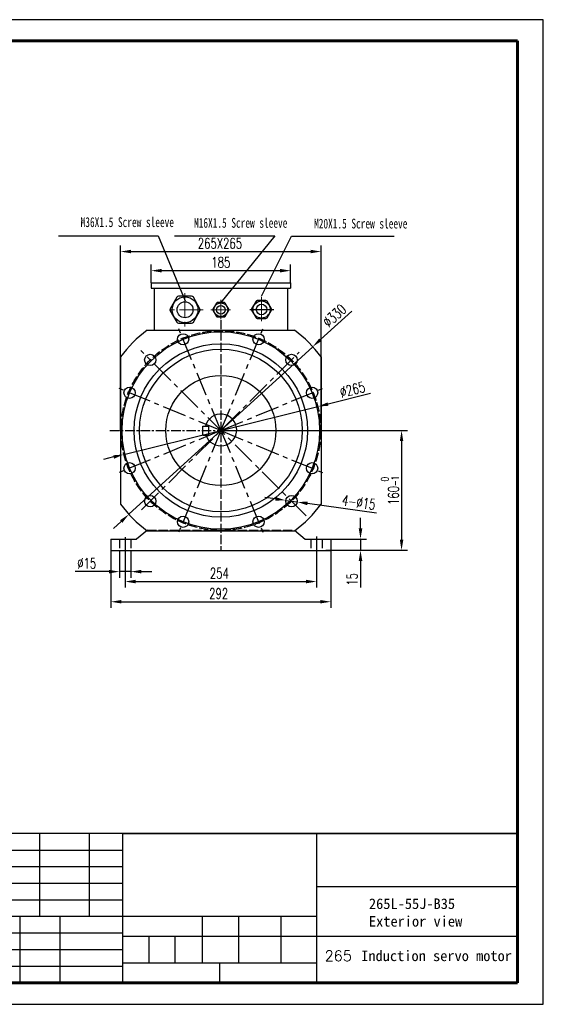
# Model space of a CAD drawing. Header units: inches. Extents: x -2985 to 8431, y -15940 to -4411.
# Tile 5 of 16: x -1847 to -1152, y -15940 to -14633. Entities that reach past the tile are written whole.
import ezdxf

# ---------------------------------------------------------------- set-up
doc = ezdxf.new("R2010")
doc.units = ezdxf.units.IN
doc.header["$MEASUREMENT"] = 0
for name, pattern in [('ACAD_ISO02W100', [15, 12, -3]), ('CENTER', [50.8, 31.75, -6.35, 6.35, -6.35]), ('CENTERX2', [20.32, 12.7, -2.54, 2.54, -2.54])]:
    doc.linetypes.add(name, pattern=pattern)
for name, color, linetype, lineweight in [('中心线', 7, 'CENTER', 13), ('图框2', 7, 'Continuous', 60), ('实线', 7, 'Continuous', 30), ('粗实线', 7, 'Continuous', 30)]:
    doc.layers.add(name, color=color, linetype=linetype, lineweight=lineweight)
for name, color, linetype in [('图框1', 18, 'Continuous'), ('尺寸线', 7, 'Continuous'), ('细实线', 7, 'Continuous')]:
    doc.layers.add(name, color=color, linetype=linetype)
doc.styles.add('SLDTEXTSTYLE0', font='txt')
doc.styles.add('SLDTEXTSTYLE3', font='txt')
doc.styles.add('SLDTEXTSTYLE7', font='txt', dxfattribs={"bigfont": 'bigfont'})
doc.styles.add('wldj', font='txt.shx', dxfattribs={"width": 0.7, "bigfont": 'INTECAD.SHX'})
doc.dimstyles.new('半径标注', dxfattribs={"dimscale": 4, "dimtxt": 3.5, "dimasz": 3.5, "dimexe": 2, "dimexo": 0, "dimgap": 1, "dimtad": 1, "dimdec": 3, "dimdsep": 46, "dimtxsty": 'wldj', "dimcen": 0.09, "dimclrd": 1, "dimclre": 1, "dimclrt": 3, "dimazin": 2, "dimtfac": 0.7, "dimtdec": 3, "dimtmove": 0, "dimatfit": 3, "dimfxl": 1, "dimtzin": 0, "dimarcsym": 0})

# ---------------------------------------------------------------- blocks, each defined once
blk = doc.blocks.new('*D42')
at = {"color": 1, "lineweight": -2}
for p, q in [((-1672.6, -14982.3), (-1672.6, -14958.2)), ((-1487.6, -14982.3), (-1487.6, -14958.2)), ((-1658.6, -14966.2), (-1501.6, -14966.2))]:
    blk.add_line(p, q, dxfattribs=at)
at = {"color": 1}
for points in [[(-1658.6, -14963.9), (-1658.6, -14968.6), (-1672.6, -14966.2)], [(-1501.6, -14963.9), (-1501.6, -14968.6), (-1487.6, -14966.2)]]:
    blk.add_solid(points, dxfattribs=at)
at = {"layer": 'Defpoints', "color": 0}
for p in [(-1487.6, -14966.2), (-1672.6, -14982.3), (-1487.6, -14982.3)]:
    blk.add_point(p, dxfattribs=at)
at = {"color": 3, "insert": (-1580.1, -14955.2), "char_height": 14, "attachment_point": 5, "style": 'wldj'}
blk.add_mtext('185', dxfattribs=at)
blk = doc.blocks.new('*D40')
at = {"color": 1, "lineweight": -2}
for p, q in [((-1713.1, -15178.3), (-1713.1, -14932.9)), ((-1699.1, -14940.9), (-1461.1, -14940.9)), ((-1447.1, -15178.3), (-1447.1, -14932.9))]:
    blk.add_line(p, q, dxfattribs=at)
at = {"color": 1}
for points in [[(-1699.1, -14938.5), (-1699.1, -14943.2), (-1713.1, -14940.9)], [(-1461.1, -14938.5), (-1461.1, -14943.2), (-1447.1, -14940.9)]]:
    blk.add_solid(points, dxfattribs=at)
at = {"layer": 'Defpoints', "color": 0}
for p in [(-1447.1, -14940.9), (-1713.1, -15178.3), (-1447.1, -15178.3)]:
    blk.add_point(p, dxfattribs=at)
at = {"color": 3, "insert": (-1581.3, -14929.9), "char_height": 14, "attachment_point": 5, "style": 'wldj'}
blk.add_mtext('265X265', dxfattribs=at)
blk = doc.blocks.new('*D43')
at = {"color": 1, "lineweight": -2}
for p, q in [((-1507.7, -15269), (-1521.5, -15267)), ((-1493.8, -15271), (-1478.9, -15273.1)), ((-1373.6, -15288.2), (-1465.1, -15275.1))]:
    blk.add_line(p, q, dxfattribs=at)
at = {"color": 1}
for points in [[(-1507.3, -15266.7), (-1508, -15271.3), (-1493.8, -15271)], [(-1464.8, -15272.8), (-1465.4, -15277.4), (-1478.9, -15273.1)]]:
    blk.add_solid(points, dxfattribs=at)
at = {"layer": 'Defpoints', "color": 0}
for p in [(-1493.8, -15271), (-1478.9, -15273.1)]:
    blk.add_point(p, dxfattribs=at)
at = {"color": 3, "insert": (-1397, -15273.7), "char_height": 14, "attachment_point": 5, "rotation": 351.8491, "style": 'wldj'}
blk.add_mtext('4-%%C15', dxfattribs=at)
blk = doc.blocks.new('*D44')
at = {"color": 1, "lineweight": -2}
for p, q in [((-1726.1, -15329.8), (-1726.1, -15413.5)), ((-1434.1, -15329.8), (-1434.1, -15413.5)), ((-1712.1, -15405.5), (-1448.1, -15405.5))]:
    blk.add_line(p, q, dxfattribs=at)
at = {"color": 1}
for points in [[(-1712.1, -15403.2), (-1712.1, -15407.8), (-1726.1, -15405.5)], [(-1448.1, -15403.2), (-1448.1, -15407.8), (-1434.1, -15405.5)]]:
    blk.add_solid(points, dxfattribs=at)
at = {"layer": 'Defpoints', "color": 0}
for p in [(-1726.1, -15329.8), (-1434.1, -15329.8), (-1434.1, -15405.5)]:
    blk.add_point(p, dxfattribs=at)
at = {"color": 3, "insert": (-1583, -15394.5), "char_height": 14, "attachment_point": 5, "style": 'wldj'}
blk.add_mtext('292', dxfattribs=at)
blk = doc.blocks.new('*D45')
at = {"color": 1, "lineweight": -2}
for p, q in [((-1707.1, -15337.3), (-1707.1, -15386.7)), ((-1453.1, -15337.3), (-1453.1, -15386.7)), ((-1693.1, -15378.7), (-1467.1, -15378.7))]:
    blk.add_line(p, q, dxfattribs=at)
at = {"color": 1}
for points in [[(-1693.1, -15376.4), (-1693.1, -15381.1), (-1707.1, -15378.7)], [(-1467.1, -15376.4), (-1467.1, -15381.1), (-1453.1, -15378.7)]]:
    blk.add_solid(points, dxfattribs=at)
at = {"layer": 'Defpoints', "color": 0}
for p in [(-1707.1, -15337.3), (-1453.1, -15337.3), (-1453.1, -15378.7)]:
    blk.add_point(p, dxfattribs=at)
at = {"color": 3, "insert": (-1582, -15367.7), "char_height": 14, "attachment_point": 5, "style": 'wldj'}
blk.add_mtext('254', dxfattribs=at)
blk = doc.blocks.new('*D46')
at = {"color": 1, "lineweight": -2}
for p, q in [((-1714.6, -15337.3), (-1714.6, -15373.6)), ((-1699.6, -15337.3), (-1699.6, -15373.6)), ((-1728.6, -15365.6), (-1773.4, -15365.6)), ((-1699.6, -15365.6), (-1714.6, -15365.6)), ((-1685.6, -15365.6), (-1671.6, -15365.6))]:
    blk.add_line(p, q, dxfattribs=at)
at = {"color": 1}
for points in [[(-1728.6, -15363.2), (-1728.6, -15367.9), (-1714.6, -15365.6)], [(-1685.6, -15363.2), (-1685.6, -15367.9), (-1699.6, -15365.6)]]:
    blk.add_solid(points, dxfattribs=at)
at = {"layer": 'Defpoints', "color": 0}
for p in [(-1714.6, -15337.3), (-1699.6, -15337.3), (-1714.6, -15365.6)]:
    blk.add_point(p, dxfattribs=at)
at = {"color": 3, "insert": (-1758, -15354.6), "char_height": 14, "attachment_point": 5, "style": 'wldj'}
blk.add_mtext('%%C15', dxfattribs=at)
blk = doc.blocks.new('*D41')
at = {"color": 1, "lineweight": -2}
for p, q in [((-1580.1, -15178.3), (-1332.3, -15178.3)), ((-1340.3, -15192.3), (-1340.3, -15323.3)), ((-1437.6, -15337.3), (-1332.3, -15337.3))]:
    blk.add_line(p, q, dxfattribs=at)
at = {"color": 1}
for points in [[(-1342.6, -15192.3), (-1338, -15192.3), (-1340.3, -15178.3)], [(-1342.6, -15323.3), (-1338, -15323.3), (-1340.3, -15337.3)]]:
    blk.add_solid(points, dxfattribs=at)
at = {"layer": 'Defpoints', "color": 0}
for p in [(-1580.1, -15178.3), (-1437.6, -15337.3), (-1340.3, -15337.3)]:
    blk.add_point(p, dxfattribs=at)
at = {"color": 3, "insert": (-1355.7, -15257.8), "char_height": 14, "attachment_point": 5, "rotation": 90, "style": 'wldj'}
blk.add_mtext('160{\\H0.7x;\\S 0^ -1;}', dxfattribs=at)
blk = doc.blocks.new('*D47')
at = {"color": 1, "lineweight": -2}
for p, q in [((-1381.6, -15129.4), (-1437.8, -15143.3)), ((-1708.7, -15210.1), (-1451.4, -15146.6)), ((-1722.3, -15213.4), (-1735.9, -15216.8))]:
    blk.add_line(p, q, dxfattribs=at)
at = {"color": 1}
for points in [[(-1438.4, -15141), (-1437.3, -15145.5), (-1451.4, -15146.6)], [(-1722.9, -15211.2), (-1721.7, -15215.7), (-1708.7, -15210.1)]]:
    blk.add_solid(points, dxfattribs=at)
at = {"layer": 'Defpoints', "color": 0}
for p in [(-1451.4, -15146.6), (-1708.7, -15210.1)]:
    blk.add_point(p, dxfattribs=at)
at = {"color": 3, "insert": (-1405.5, -15124), "char_height": 14, "attachment_point": 5, "rotation": 13.8524, "style": 'wldj'}
blk.add_mtext('∅265', dxfattribs=at)
blk = doc.blocks.new('*D48')
at = {"color": 1, "lineweight": -2}
for p, q in [((-1406.2, -15019.8), (-1447.8, -15057.7)), ((-1702, -15289.5), (-1458.2, -15067.1)), ((-1712.3, -15299), (-1722.6, -15308.4))]:
    blk.add_line(p, q, dxfattribs=at)
at = {"color": 1}
for points in [[(-1449.4, -15056), (-1446.2, -15059.4), (-1458.2, -15067.1)], [(-1713.9, -15297.3), (-1710.7, -15300.7), (-1702, -15289.5)]]:
    blk.add_solid(points, dxfattribs=at)
at = {"layer": 'Defpoints', "color": 0}
for p in [(-1458.2, -15067.1), (-1702, -15289.5)]:
    blk.add_point(p, dxfattribs=at)
at = {"color": 3, "insert": (-1429.3, -15025.9), "char_height": 14, "attachment_point": 5, "rotation": 42.3712, "style": 'wldj'}
blk.add_mtext('∅330', dxfattribs=at)
blk = doc.blocks.new('*D49')
at = {"color": 1, "lineweight": -2}
for p, q in [((-1394.8, -15308.3), (-1394.8, -15294.3)), ((-1440.9, -15322.3), (-1386.8, -15322.3)), ((-1394.8, -15322.3), (-1394.8, -15337.3)), ((-1440.9, -15337.3), (-1386.8, -15337.3)), ((-1394.8, -15351.3), (-1394.8, -15386.4))]:
    blk.add_line(p, q, dxfattribs=at)
at = {"color": 1}
for points in [[(-1397.1, -15308.3), (-1392.4, -15308.3), (-1394.8, -15322.3)], [(-1397.1, -15351.3), (-1392.4, -15351.3), (-1394.8, -15337.3)]]:
    blk.add_solid(points, dxfattribs=at)
at = {"layer": 'Defpoints', "color": 0}
for p in [(-1440.9, -15322.3), (-1440.9, -15337.3), (-1394.8, -15337.3)]:
    blk.add_point(p, dxfattribs=at)
at = {"color": 3, "insert": (-1405.8, -15375.9), "char_height": 14, "attachment_point": 5, "rotation": 90, "style": 'wldj'}
blk.add_mtext('15', dxfattribs=at)

msp = doc.modelspace()

# ---------------------------------------------------------------- linework, layer by layer
for p, q in [((-1672.5621, -14982.3484), (-1672.5621, -14989.3484)), ((-1672.5621, -14982.3484), (-1672.5621, -14989.3484)), ((-1672.5621, -14982.3484), (-1487.5621, -14982.3484)), ((-1487.5621, -14982.3484), (-1487.5621, -14989.3484)), ((-1487.5621, -14982.3484), (-1487.5621, -14989.3484)), ((-1672.5621, -14989.3484), (-1487.5621, -14989.3484)), ((-1668.5621, -14989.3484), (-1668.5621, -15045.3484)), ((-1491.5621, -14989.3484), (-1491.5621, -15045.3484)), ((-1677.7145, -15045.3484), (-1482.4096, -15045.3484)), ((-1713.0621, -15080.696), (-1713.0621, -15276.0009)), ((-1447.0621, -15080.696), (-1447.0621, -15276.0009)), ((-1604.0746, -15172.3484), (-1596.0746, -15172.3484)), ((-1604.0746, -15184.3484), (-1604.0746, -15172.3484)), ((-1596.0746, -15184.3484), (-1596.0746, -15172.3484)), ((-1604.0746, -15184.3484), (-1596.0746, -15184.3484)), ((-1677.5621, -15310.3484), (-1692.0621, -15322.3484)), ((-1677.7145, -15311.3484), (-1482.4096, -15311.3484)), ((-1482.5621, -15310.3484), (-1468.0621, -15322.3484)), ((-1726.0621, -15322.3484), (-1726.0621, -15337.3484)), ((-1726.0621, -15322.3484), (-1692.0621, -15322.3484)), ((-1707.0621, -15319.9506), (-1707.0621, -15339.9183)), ((-1468.0621, -15322.3484), (-1434.0621, -15322.3484)), ((-1453.0621, -15318.906), (-1453.0621, -15341.0191)), ((-1434.0621, -15322.3484), (-1434.0621, -15337.3484)), ((-1726.0621, -15337.3484), (-1434.0621, -15337.3484))]:
    msp.add_line(p, q)
at = {"color": 1, "linetype": 'ACAD_ISO02W100'}
for p, q in [((-1580.0621, -15031.946), (-1580.0621, -15338.3484)), ((-1714.5621, -15322.3484), (-1714.5621, -15337.3484)), ((-1699.5621, -15322.3484), (-1699.5621, -15337.3484)), ((-1460.5621, -15322.3484), (-1460.5621, -15337.3484)), ((-1445.5621, -15322.3484), (-1445.5621, -15337.3484))]:
    msp.add_line(p, q, dxfattribs=at)
at = {"color": 1, "linetype": 'CENTER'}
for p, q in [((-1580.0621, -15178.3484), (-1638.0563, -15038.338)), ((-1580.0621, -15178.3484), (-1522.0679, -15038.338)), ((-1466.925, -15291.4855), (-1686.2857, -15072.1248)), ((-1685.1976, -15283.484), (-1476.1492, -15074.4356)), ((-1580.0621, -15178.3484), (-1720.0724, -15120.3542)), ((-1580.0621, -15178.3484), (-1440.0517, -15120.3542)), ((-1580.0621, -15178.3484), (-1720.0724, -15236.3426)), ((-1580.0621, -15178.3484), (-1638.0563, -15318.3588)), ((-1580.0621, -15178.3484), (-1522.0679, -15318.3588)), ((-1580.0621, -15178.3484), (-1440.0517, -15236.3426))]:
    msp.add_line(p, q, dxfattribs=at)
at = {"color": 1, "linetype": 'CENTERX2'}
msp.add_line((-1727.3512, -15178.3484), (-1433.6481, -15178.3484), dxfattribs=at)
at = {"color": 2, "linetype": 'ACAD_ISO02W100'}
msp.add_line((-1677.5621, -15310.3484), (-1482.5621, -15310.3484), dxfattribs=at)
msp.add_lwpolyline([(-2984.6392, -15939.6569), (-1152.2523, -15939.6569), (-1152.2523, -14633.224), (-2984.6392, -14633.224)], close=True)
at = {"color": 1, "linetype": 'ACAD_ISO02W100'}
msp.add_circle((-1580.0621, -15178.3484), 132.5, dxfattribs=at)
for centre, radius in [((-1580.0621, -15178.3484), 131), ((-1630.1936, -15057.3202), 7.5), ((-1529.9305, -15057.3202), 7.5), ((-1580.0621, -15178.3484), 115), ((-1580.0621, -15178.3484), 108), ((-1673.7537, -15084.6568), 7.5), ((-1486.3704, -15084.6568), 7.5), ((-1580.0621, -15178.3484), 73), ((-1701.0903, -15128.2169), 7.5), ((-1459.0338, -15128.2169), 7.5), ((-1701.0903, -15228.4799), 7.5), ((-1459.0338, -15228.4799), 7.5), ((-1673.7537, -15272.0401), 7.5), ((-1486.3704, -15272.0401), 7.5), ((-1630.1936, -15299.3766), 7.5), ((-1529.9305, -15299.3766), 7.5)]:
    msp.add_circle(centre, radius)
for centre, radius, start, end in [((-1580.0621, -15178.3484), 165, 126.2871916, 143.7128084), ((-1580.0621, -15178.3484), 165, 36.2871916, 53.7128084), ((-1580.0621, -15177.6218), 21, 198.6819288, 165.4565366), ((-1580.0621, -15178.3484), 165, 216.2871916, 233.7128084), ((-1580.0621, -15178.3484), 165, 306.2871916, 323.7128084)]:
    msp.add_arc(centre, radius, start, end)
at = {"layer": '中心线', "color": 0}
for p, q in [((-1627.9339, -14995.9911), (-1627.9339, -15040.1954)), ((-1580.0621, -15004.981), (-1580.0621, -15030.2149)), ((-1580.0621, -15005.1625), (-1580.0621, -15030.3964)), ((-1526.0462, -15001.4265), (-1526.0462, -15032.9689)), ((-1526.0462, -15001.6079), (-1526.0462, -15033.1503)), ((-1603.3434, -15018.0933), (-1652.5244, -15018.0933)), ((-1603.3434, -15018.2747), (-1652.5244, -15018.2747)), ((-1567.131, -15018.0933), (-1593.3608, -15018.0933)), ((-1567.131, -15018.2747), (-1593.3608, -15018.2747)), ((-1509.8823, -15017.8168), (-1542.6697, -15017.8168)), ((-1509.8823, -15017.9982), (-1542.6697, -15017.9982))]:
    msp.add_line(p, q, dxfattribs=at)
at = {"layer": '图框1'}
msp.add_line((-1581.9133, -15884.5591), (-1581.9133, -15910.9591), dxfattribs=at)
at = {"layer": '图框2'}
for p, q in [((-2865.5253, -14661.3591), (-1186.5453, -14661.3591)), ((-1186.5453, -14661.3591), (-1186.5453, -15910.9591)), ((-1186.5453, -15910.9591), (-2984.6392, -15910.9591))]:
    msp.add_line(p, q, dxfattribs=at)
at = {"layer": '实线', "color": 0}
for p, q in [((-1638.6397, -15001.5933), (-1647.4039, -15016.7733)), ((-1618.825, -15000.2733), (-1636.3534, -15000.2733)), ((-1607.7745, -15016.7733), (-1616.5387, -15001.5933)), ((-1585.9556, -15009.2933), (-1590.6299, -15017.3893)), ((-1575.3878, -15008.5893), (-1584.7363, -15008.5893)), ((-1569.4942, -15017.3893), (-1574.1685, -15009.2933)), ((-1533.4132, -15006.8168), (-1539.256, -15016.9368)), ((-1520.2034, -15005.9368), (-1531.889, -15005.9368)), ((-1512.8364, -15016.9368), (-1518.6792, -15006.8168)), ((-1647.4039, -15019.4133), (-1638.6397, -15034.5933)), ((-1616.5387, -15034.5933), (-1607.7745, -15019.4133)), ((-1590.6299, -15018.7973), (-1585.9556, -15026.8933)), ((-1574.1685, -15026.8933), (-1569.4942, -15018.7973)), ((-1539.256, -15018.6968), (-1533.4132, -15028.8168)), ((-1518.6792, -15028.8168), (-1512.8364, -15018.6968)), ((-1636.3534, -15035.9133), (-1618.825, -15035.9133)), ((-1584.7363, -15027.5973), (-1575.3878, -15027.5973)), ((-1531.889, -15029.6968), (-1520.2034, -15029.6968))]:
    msp.add_line(p, q, dxfattribs=at)
for centre, radius in [((-1627.5892, -15018.0933), 17.16), ((-1627.5892, -15018.0933), 10.56), ((-1580.0621, -15018.0933), 9.152), ((-1526.0462, -15017.8168), 11.44), ((-1526.0462, -15017.8168), 7.04), ((-1580.0621, -15018.0933), 5.632)]:
    msp.add_circle(centre, radius, dxfattribs=at)
for centre, radius, start, end in [((-1636.3534, -15002.9133), 2.64, 90, 150), ((-1618.825, -15002.9133), 2.64, 30, 90), ((-1584.7363, -15009.9973), 1.408, 90, 150), ((-1575.3878, -15009.9973), 1.408, 30, 90), ((-1531.889, -15007.6968), 1.76, 90, 150), ((-1520.2034, -15007.6968), 1.76, 30, 90), ((-1645.1175, -15018.0933), 2.64, 150, 210), ((-1610.0608, -15018.0933), 2.64, 330, 30), ((-1589.4105, -15018.0933), 1.408, 150, 210), ((-1570.7136, -15018.0933), 1.408, 330, 30), ((-1537.7318, -15017.8168), 1.76, 150, 210), ((-1514.3606, -15017.8168), 1.76, 330, 30), ((-1636.3534, -15033.2733), 2.64, 210, 270), ((-1618.825, -15033.2733), 2.64, 270, 330), ((-1584.7363, -15026.1893), 1.408, 210, 270), ((-1575.3878, -15026.1893), 1.408, 270, 330), ((-1531.889, -15027.9368), 1.76, 210, 270), ((-1520.2034, -15027.9368), 1.76, 270, 330)]:
    msp.add_arc(centre, radius, start, end, dxfattribs=at)
at = {"layer": '尺寸线', "color": 0}
for p, q in [((-1795.3824, -14919.7958), (-1663.1351, -14919.7958)), ((-1663.1351, -14919.7958), (-1627.5892, -15006.2133)), ((-1641.7717, -14919.7958), (-1508.356, -14919.7958)), ((-1508.356, -14919.7958), (-1580.0621, -15008.5893)), ((-1486.3248, -14920.4907), (-1350.1847, -14920.4907))]:
    msp.add_line(p, q, dxfattribs=at)
at = {"layer": '尺寸线'}
msp.add_line((-1526.0462, -14999.9968), (-1486.3248, -14920.4907), dxfattribs=at)
at = {"layer": '粗实线'}
for p, q in [((-1186.5453, -15712.9591), (-1978.5453, -15712.9591)), ((-1710.6133, -15712.9591), (-1710.6133, -15910.9591)), ((-1453.2133, -15712.9591), (-1453.2133, -15910.9591)), ((-1453.2133, -15783.3591), (-1186.5453, -15783.3591)), ((-1453.2133, -15822.9591), (-1978.5453, -15822.9591)), ((-1710.6133, -15849.3591), (-1453.2133, -15849.3591)), ((-1453.2133, -15849.3591), (-1186.5453, -15849.3591)), ((-1710.6133, -15884.5591), (-1453.2133, -15884.5591))]:
    msp.add_line(p, q, dxfattribs=at)
at = {"layer": '细实线'}
for p, q in [((-1820.5693, -15712.9591), (-1820.5693, -15822.9591)), ((-1754.5693, -15712.9591), (-1754.5693, -15822.9591)), ((-1978.5453, -15734.9591), (-1710.6133, -15734.9591)), ((-1978.5453, -15756.9591), (-1710.6133, -15756.9591)), ((-1978.5453, -15778.9591), (-1710.6133, -15778.9591)), ((-1978.5453, -15800.9591), (-1710.6133, -15800.9591)), ((-1846.5453, -15822.9591), (-1846.5453, -15910.9591)), ((-1793.7453, -15822.9591), (-1793.7453, -15910.9591)), ((-1605.0133, -15822.9591), (-1605.0133, -15884.5591)), ((-1556.4985, -15822.9591), (-1556.4985, -15884.5591)), ((-1500.5133, -15822.9591), (-1500.5133, -15884.5591)), ((-1978.5453, -15844.9591), (-1710.6133, -15844.9591)), ((-1675.3945, -15849.3591), (-1675.3945, -15884.5591)), ((-1641.2998, -15849.3591), (-1641.2998, -15884.5591)), ((-1978.5453, -15866.9591), (-1710.6133, -15866.9591)), ((-1978.5453, -15888.9591), (-1710.6133, -15888.9591))]:
    msp.add_line(p, q, dxfattribs=at)
at = {"layer": '细实线', "color": 0}
msp.add_line((-1709.0969, -15712.9591), (-1186.5453, -15712.9591), dxfattribs=at)

# ---------------------------------------------------------------- texts
at = {"color": 7, "linetype": 'Continuous', "lineweight": 0, "insert": (-1383.6144, -15799.1913), "char_height": 14, "attachment_point": 1, "style": 'SLDTEXTSTYLE3'}
msp.add_mtext('{\\fSimSun|b0|i0|c134|p2;265L-55J-B35 \\P\\fSimSun|b0|i0|c0|p2;\\C256;Exterior view}', dxfattribs=at)
at = {"layer": '尺寸线', "color": 0, "char_height": 13, "width": 139.536865, "attachment_point": 1, "style": 'SLDTEXTSTYLE0'}
for s, insert in [('{\\fKaiTi_GB2312|b0|i0|c134|p2;\\W0.7;\\C3;M36X1.5 Screw sleeve}', (-1766.0751, -14895.3476)), ('{\\fKaiTi_GB2312|b0|i0|c134|p49;\\W0.7;\\C3;M16X1.5 Screw sleeve}', (-1615.6457, -14896.295)), ('{\\fKaiTi_GB2312|b0|i0|c134|p49;\\W0.7;\\C3;M20X1.5 Screw sleeve}', (-1456.3848, -14897.2453))]:
    msp.add_mtext(s, dxfattribs=dict(at, insert=insert))
at = {"layer": '细实线', "insert": (-1442.3033, -15868.3366), "char_height": 14, "attachment_point": 1, "style": 'SLDTEXTSTYLE7'}
msp.add_mtext('265 {\\fSimSun|b0|i0|c0|p2;Induction servo motor}', dxfattribs=at)

# ---------------------------------------------------------------- dimensions: what is measured, and where the dimension line sits
dim = msp.add_linear_dim(base=(-1447.0621, -14940.8752), p1=(-1713.0621, -15178.3484), p2=(-1447.0621, -15178.3484), text='265X265', dimstyle='半径标注')
dim.commit()
dim.dimension.update_dxf_attribs({"geometry": '*D40', "text_midpoint": (-1581.3025, -14940.8752), "dimtype": 160})
for base, p1, p2, text, picture, middle in [((-1487.5621, -14966.2172), (-1672.5621, -14982.3484), (-1487.5621, -14982.3484), '185', '*D42', (-1580.0621, -14955.2172)), ((-1714.5621, -15365.5825), (-1699.5621, -15337.3484), (-1714.5621, -15337.3484), '%%C15', '*D46', (-1757.9954, -15354.5825))]:
    dim = msp.add_linear_dim(base=base, p1=p1, p2=p2, text=text, dimstyle='半径标注')
    dim.commit()
    dim.dimension.update_dxf_attribs({"geometry": picture, "text_midpoint": middle})
for p1, p2, picture, middle in [((-1701.963, -15289.5471), (-1458.1611, -15067.1497), '*D48', (-1429.2626, -15025.8992)), ((-1708.7084, -15210.0719), (-1451.4157, -15146.625), '*D47', (-1405.536, -15123.9818))]:
    dim = msp.add_diameter_dim_2p(p1=p1, p2=p2, dimstyle='半径标注')
    dim.commit()
    dim.dimension.update_dxf_attribs({"geometry": picture, "text_midpoint": middle})
dim = msp.add_linear_dim(base=(-1340.2939, -15337.3484), p1=(-1580.0621, -15178.3484), p2=(-1437.6187, -15337.3484), angle=90, text='160{\\H0.7x;\\S 0^ -1;}', dimstyle='半径标注')
dim.commit()
dim.dimension.update_dxf_attribs({"geometry": '*D41', "text_midpoint": (-1355.7273, -15257.8484)})
dim = msp.add_diameter_dim_2p(p1=(-1493.7946, -15270.9767), p2=(-1478.9462, -15273.1034), text='4-%%C15', dimstyle='半径标注')
dim.commit()
dim.dimension.update_dxf_attribs({"geometry": '*D43', "text_midpoint": (-1398.5831, -15284.6136), "dimtype": 163})
dim = msp.add_linear_dim(base=(-1394.78, -15337.3484), p1=(-1440.8763, -15322.3484), p2=(-1440.8763, -15337.3484), angle=90, dimstyle='半径标注')
dim.commit()
dim.dimension.update_dxf_attribs({"geometry": '*D49', "text_midpoint": (-1405.78, -15375.8817)})
for base, p1, p2, picture, middle in [((-1434.0621, -15405.5122), (-1726.0621, -15329.8484), (-1434.0621, -15329.8484), '*D44', (-1582.9643, -15405.5122)), ((-1453.0621, -15378.7449), (-1707.0621, -15337.3484), (-1453.0621, -15337.3484), '*D45', (-1581.9533, -15378.7449))]:
    dim = msp.add_linear_dim(base=base, p1=p1, p2=p2, dimstyle='半径标注')
    dim.commit()
    dim.dimension.update_dxf_attribs({"geometry": picture, "text_midpoint": middle, "dimtype": 160})

doc.saveas('drawing.dxf')
